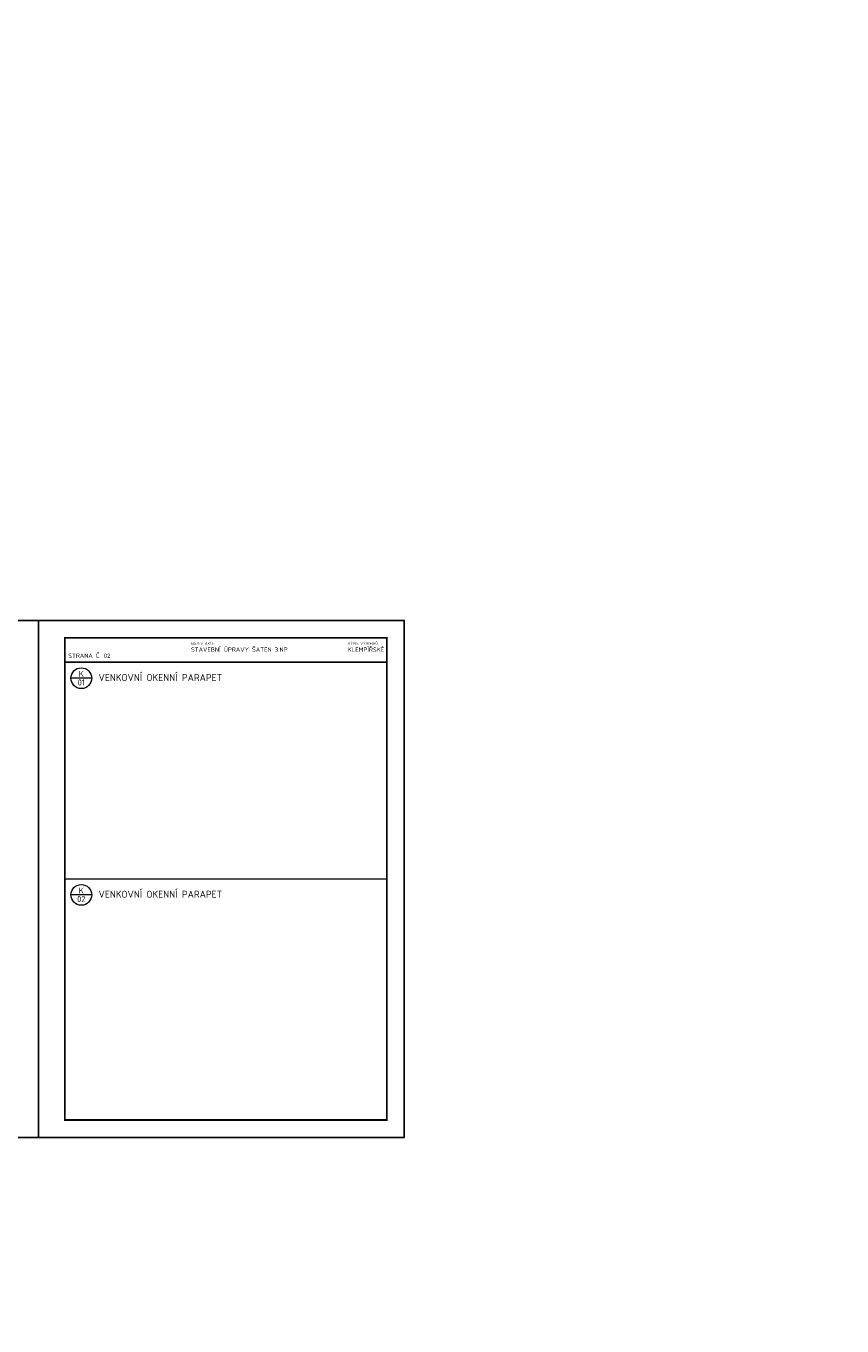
# Model space of a CAD drawing. Header units: millimetres. Extents: x -15250 to 1651995, y -140807 to 78716.
# Tile 23 of 45: x 54129 to 58816, y -99784 to -92315. Entities that reach past the tile are written whole.
import ezdxf
from ezdxf.enums import TextEntityAlignment as Align

# ---------------------------------------------------------------- set-up
doc = ezdxf.new("R2010")
doc.units = ezdxf.units.MM
doc.header["$LTSCALE"] = 100
doc.layers.add('010-popis', color=16, linetype='Continuous', lineweight=9)
doc.layers.add('030-PBR popis', color=12, linetype='Continuous', lineweight=9)
doc.styles.add('ISOCPEUR', font='isocpeur.ttf')
doc.styles.add('ROMANS8_PGN', font='isocpeur.ttf')

# ---------------------------------------------------------------- blocks, each defined once
blk = doc.blocks.new('Bub-STOPRO')
at = {"color": 0}
blk.add_line((4.25, 0), (-4.25, 0), dxfattribs=at)
blk.add_circle((0, 0), 4.25, dxfattribs=at)
at = {"color": 0, "style": 'ISOCPEUR'}
for p in [(0, 0.53), (0, -2.98)]:
    blk.add_attdef('TEXT', text='', height=2, dxfattribs=at).set_placement(p, align=Align.CENTER)

msp = doc.modelspace()

# ---------------------------------------------------------------- linework, layer by layer
for points in [[(52102, -98700.6), (54202, -98700.6), (54202, -95730.6), (52102, -95730.6)], [(54202, -98700.6), (56302, -98700.6), (56302, -95730.6), (54202, -95730.6)]]:
    msp.add_lwpolyline(points, close=True)
at = {"const_width": 10}
msp.add_lwpolyline([(54352, -98600.6), (54352, -95830.6), (56202, -95830.6), (56202, -98600.6)], close=True, dxfattribs=at)
msp.add_lwpolyline([(56202, -95970.6), (54352, -95970.6)], dxfattribs=at)
at = {"layer": '010-popis'}
msp.add_line((54352, -97215.6), (56202, -97215.6), dxfattribs=at)

# ---------------------------------------------------------------- block references
ref = msp.add_blockref('Bub-STOPRO', (54447.1, -96062.3), dxfattribs=dict(at, xscale=14, yscale=14, zscale=1400))
ref.add_attrib('TEXT', '01', dxfattribs={"layer": '0', "color": 0, "height": 35, "style": 'ISOCPEUR'}).set_placement((54447.1, -96104.1), align=Align.CENTER)
ref.add_attrib('TEXT', 'K', dxfattribs={"layer": '0', "color": 0, "height": 35, "style": 'ISOCPEUR'}).set_placement((54447.1, -96054.9), align=Align.CENTER)
ref = msp.add_blockref('Bub-STOPRO', (54447.1, -97307.3), dxfattribs=dict(at, xscale=14, yscale=14, zscale=1400))
ref.add_attrib('TEXT', '02', dxfattribs={"layer": '0', "color": 0, "height": 35, "style": 'ISOCPEUR'}).set_placement((54447.1, -97349.1), align=Align.CENTER)
ref.add_attrib('TEXT', 'K', dxfattribs={"layer": '0', "color": 0, "height": 35, "style": 'ISOCPEUR'}).set_placement((54447.1, -97299.9), align=Align.CENTER)

# ---------------------------------------------------------------- texts
for s, height, style, p in [('NÁZEV AKCE:', 15, 'ROMANS8_PGN', (55077, -95870.6)), ('VÝPIS VÝROBKŮ:', 15, 'ISOCPEUR', (55977, -95870.6)), ('STRANA Č. 02', 25, 'ISOCPEUR', (54372, -95945.6)), ('VENKOVNÍ OKENNÍ PARAPET', 40, 'ISOCPEUR', (54546, -96078.6)), ('VENKOVNÍ OKENNÍ PARAPET', 40, 'ISOCPEUR', (54546, -97323.6))]:
    msp.add_text(s, height=height, dxfattribs=dict(at, style=style)).set_placement(p)
at = {"layer": '010-popis', "char_height": 25, "width": 793.27, "attachment_point": 1, "style": 'ISOCPEUR'}
for s, insert in [('STAVEBNÍ ÚPRAVY ŠATEN 3.NP', (55077, -95885.6)), ('KLEMPÍŘSKÉ', (55977, -95885.6))]:
    msp.add_mtext(s, dxfattribs=dict(at, insert=insert))
at = {"layer": '030-PBR popis', "color": 7, "linetype": 'ByBlock', "insert": (48045.2, -33900), "char_height": 400, "attachment_point": 1, "line_spacing_factor": 1.8, "style": 'ISOCPEUR'}
msp.add_mtext_dynamic_manual_height_columns('{\\H2x;LEGENDA PO - PBŘ:}\\P\\pl4000;HRANICE POŽÁRNÍHO ÚSEKU\\PEPS SE SAMOČINNÝMI A TLAČÍTKOVÝMI HLÁSIČI VIZ. PROJEKT EPS\\PNOUZOVÉ OSVĚTLENÍ\\PPŘENOSNÉ HASICÍ PŘÍSTROJE (SPECIFIKACE DLE POŽÁRNÍ ZPRÁVY)\\PVNITŘNÍ POŽÁRNÍ HYDRANTOVÁ SKŘÍŇ (BÍLÁ; PHP, D 30 m, EPS)\\PVÝCHOD NA VOLNÉ PROSTRANSTVÍ\\PSMĚR ÚNIKU (DOPLNĚNÝ O POČET UNIKAJÍCÍCH OSOB) \\PAKUSTICKÉ POPLACHOVÉ ZAŘÍZENÍ\\POZNAČENÍ POŽÁRNÍHO ÚSEKU\\PNEJNIŽŠÍ POŽADOVANÁ POŽÁRNÍ ODOLNOST VODOROVNÉ KONSTRUKCE\\PNEJNIŽŠÍ POŽADOVANÁ POŽÁRNÍ ODOLNOST SVISLÉ KONSTRUKCE\\PNEJNIŽŠÍ POŽADOVANÁ POŽÁRNÍ ODOLNOST POŽÁRNÍHO UZÁVĚRU', width=26908.954, gutter_width=2000, heights=[0], dxfattribs=at)

doc.saveas('drawing.dxf')
